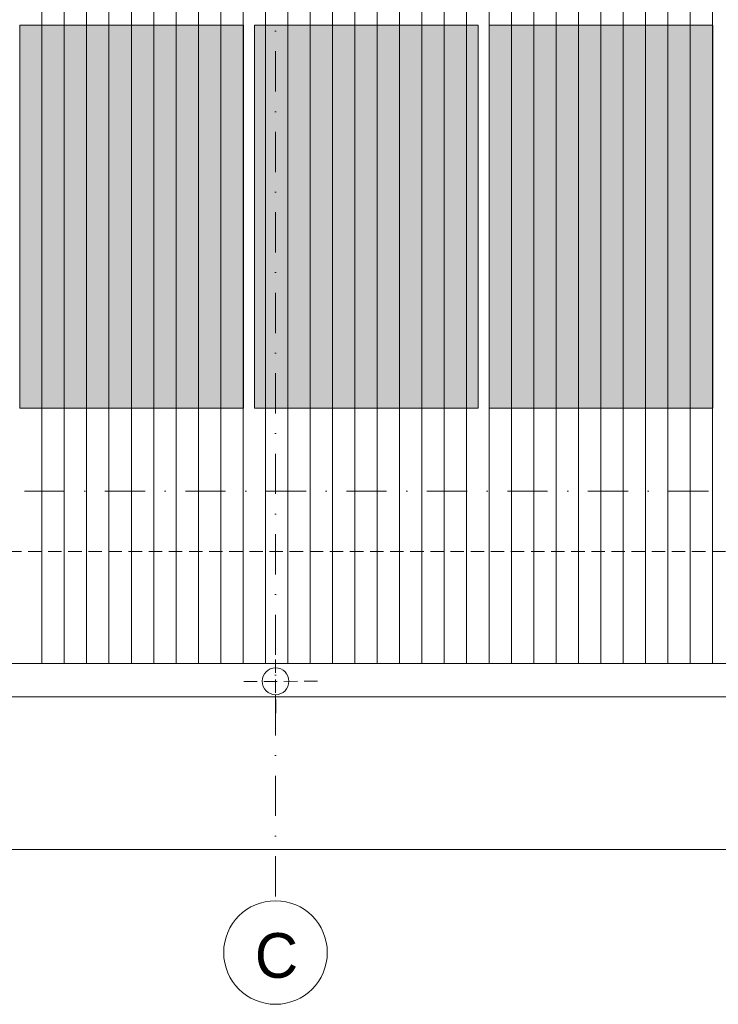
# Model space of a CAD drawing. Header units: millimetres. Extents: x 100377 to 139599, y -1988 to 13993.
# Tile 16 of 53: x 113063 to 116188, y -1988 to 2417. Entities that reach past the tile are written whole.
import ezdxf

# ---------------------------------------------------------------- set-up
doc = ezdxf.new("R2010")
doc.units = ezdxf.units.MM
doc.header["$MEASUREMENT"] = 0
doc.linetypes.add('Kropki i Kreski', pattern=[360, 180, -90, 0, -90])
doc.linetypes.add('Przerywana gęsta', pattern=[90, 60, -30])
for name, color, linetype, lineweight in [('Nowe_0_Nr_pióra__1', 7, 'Continuous', 13), ('Nowe_0_Nr_pióra__2', 251, 'Continuous', 13), ('Nowe_0_Nr_pióra__77', 2, 'Continuous', 15), ('Nowe_299-A Wymiary Opisy_Nr_pióra__1', 7, 'Continuous', 13), ('Nowe_299-A Wymiary Opisy_Nr_pióra__21', 7, 'Continuous', 25), ('Nowe_830-G Teksty Etykiety_Nr_pióra__1', 7, 'Continuous', 13)]:
    doc.layers.add(name, color=color, linetype=linetype, lineweight=lineweight)
doc.layers.add('Nowe_299-A Wymiary Opisy', color=7, linetype='Continuous')
doc.styles.add('STYL_AUTOMATYCZNY_1', font='txt')
doc.dimstyles.new('STYL_AUTOMATYCZNY__2', dxfattribs={"dimtxt": 200, "dimasz": 47.5, "dimexe": 0.18, "dimexo": 300, "dimgap": 0.09, "dimtad": 1, "dimtih": 1, "dimtoh": 1, "dimdec": 0, "dimlfac": 0.1, "dimzin": 0, "dimdsep": 46, "dimtxsty": 'STYL_AUTOMATYCZNY_1', "dimblk": 'ARROWHEAD_2', "dimblk1": 'ARROWHEAD_2', "dimblk2": 'ARROWHEAD_2', "dimcen": 0.09, "dimclrd": 7, "dimclre": 7, "dimclrt": 7, "dimadec": 1, "dimazin": 0, "dimtfac": 1, "dimtdec": 4, "dimtmove": 0, "dimatfit": 3, "dimfxl": 0, "dimtolj": 1, "dimtzin": 0, "dimarcsym": 0})

# ---------------------------------------------------------------- blocks, each defined once
blk = doc.blocks.new('*X2')
at = {"layer": 'Nowe_0_Nr_pióra__2', "color": 251, "linetype": 'Continuous', "lineweight": 13}
for p, q in [((113162.4, 2537), (113162.4, 2287)), ((113162.4, 2537), (113162.4, 2287)), ((113262.4, 2537), (113262.4, 2287)), ((113262.4, 2537), (113262.4, 2287)), ((113362.4, 2537), (113362.4, 2287)), ((113362.4, 2537), (113362.4, 2287)), ((113462.4, 2537), (113462.4, 2287)), ((113462.4, 2537), (113462.4, 2287)), ((113562.4, 2537), (113562.4, 2287)), ((113562.4, 2537), (113562.4, 2287)), ((113662.4, 2537), (113662.4, 2287)), ((113662.4, 2537), (113662.4, 2287)), ((113762.4, 2537), (113762.4, 2287)), ((113762.4, 2537), (113762.4, 2287)), ((113862.4, 2537), (113862.4, 2287)), ((113862.4, 2537), (113862.4, 2287)), ((113962.4, 2537), (113962.4, 2287)), ((113962.4, 2537), (113962.4, 2287)), ((114062.4, 2537), (114062.4, 2287)), ((114062.4, 2537), (114062.4, 2287)), ((114162.4, 2537), (114162.4, 2287)), ((114162.4, 2537), (114162.4, 2287)), ((114262.4, 2537), (114262.4, 2287)), ((114262.4, 2537), (114262.4, 2287)), ((114362.4, 2537), (114362.4, 2287)), ((114362.4, 2537), (114362.4, 2287)), ((114462.4, 2537), (114462.4, 2287)), ((114462.4, 2537), (114462.4, 2287)), ((114562.4, 2537), (114562.4, 2287)), ((114562.4, 2537), (114562.4, 2287)), ((114662.4, 2537), (114662.4, 2287)), ((114662.4, 2537), (114662.4, 2287)), ((114762.4, 2537), (114762.4, 2287)), ((114762.4, 2537), (114762.4, 2287)), ((114862.4, 2537), (114862.4, 2287)), ((114862.4, 2537), (114862.4, 2287)), ((114962.4, 2537), (114962.4, 2287)), ((114962.4, 2537), (114962.4, 2287)), ((115062.4, 2537), (115062.4, 2287)), ((115062.4, 2537), (115062.4, 2287)), ((115162.4, 2537), (115162.4, 2287)), ((115162.4, 2537), (115162.4, 2287)), ((115262.4, 2537), (115262.4, 2287)), ((115262.4, 2537), (115262.4, 2287)), ((115362.4, 2537), (115362.4, 2287)), ((115362.4, 2537), (115362.4, 2287)), ((115462.4, 2537), (115462.4, 2287)), ((115462.4, 2537), (115462.4, 2287)), ((115562.4, 2537), (115562.4, 2287)), ((115562.4, 2537), (115562.4, 2287)), ((115662.4, 2537), (115662.4, 2287)), ((115662.4, 2537), (115662.4, 2287)), ((115762.4, 2537), (115762.4, 2287)), ((115762.4, 2537), (115762.4, 2287)), ((115862.4, 2537), (115862.4, 2287)), ((115862.4, 2537), (115862.4, 2287)), ((115962.4, 2537), (115962.4, 2287)), ((115962.4, 2537), (115962.4, 2287)), ((116062.4, 2537), (116062.4, 2287)), ((116062.4, 2537), (116062.4, 2287)), ((116162.4, 2537), (116162.4, 2287)), ((116162.4, 2537), (116162.4, 2287)), ((113162.4, 2287), (113162.4, 2037)), ((113162.4, 2287), (113162.4, 2037)), ((113262.4, 2287), (113262.4, 2037)), ((113262.4, 2287), (113262.4, 2037)), ((113362.4, 2287), (113362.4, 2037)), ((113362.4, 2287), (113362.4, 2037)), ((113462.4, 2287), (113462.4, 2037)), ((113462.4, 2287), (113462.4, 2037)), ((113562.4, 2287), (113562.4, 2037)), ((113562.4, 2287), (113562.4, 2037)), ((113662.4, 2287), (113662.4, 2037)), ((113662.4, 2287), (113662.4, 2037)), ((113762.4, 2287), (113762.4, 2037)), ((113762.4, 2287), (113762.4, 2037)), ((113862.4, 2287), (113862.4, 2037)), ((113862.4, 2287), (113862.4, 2037)), ((113962.4, 2287), (113962.4, 2037)), ((113962.4, 2287), (113962.4, 2037)), ((114062.4, 2287), (114062.4, 2037)), ((114062.4, 2287), (114062.4, 2037)), ((114162.4, 2287), (114162.4, 2037)), ((114162.4, 2287), (114162.4, 2037)), ((114262.4, 2287), (114262.4, 2037)), ((114262.4, 2287), (114262.4, 2037)), ((114362.4, 2287), (114362.4, 2037)), ((114362.4, 2287), (114362.4, 2037)), ((114462.4, 2287), (114462.4, 2037)), ((114462.4, 2287), (114462.4, 2037)), ((114562.4, 2287), (114562.4, 2037)), ((114562.4, 2287), (114562.4, 2037)), ((114662.4, 2287), (114662.4, 2037)), ((114662.4, 2287), (114662.4, 2037)), ((114762.4, 2287), (114762.4, 2037)), ((114762.4, 2287), (114762.4, 2037)), ((114862.4, 2287), (114862.4, 2037)), ((114862.4, 2287), (114862.4, 2037)), ((114962.4, 2287), (114962.4, 2037)), ((114962.4, 2287), (114962.4, 2037)), ((115062.4, 2287), (115062.4, 2037)), ((115062.4, 2287), (115062.4, 2037)), ((115162.4, 2287), (115162.4, 2037)), ((115162.4, 2287), (115162.4, 2037)), ((115262.4, 2287), (115262.4, 2037)), ((115262.4, 2287), (115262.4, 2037)), ((115362.4, 2287), (115362.4, 2037)), ((115362.4, 2287), (115362.4, 2037)), ((115462.4, 2287), (115462.4, 2037)), ((115462.4, 2287), (115462.4, 2037)), ((115562.4, 2287), (115562.4, 2037)), ((115562.4, 2287), (115562.4, 2037)), ((115662.4, 2287), (115662.4, 2037)), ((115662.4, 2287), (115662.4, 2037)), ((115762.4, 2287), (115762.4, 2037)), ((115762.4, 2287), (115762.4, 2037)), ((115862.4, 2287), (115862.4, 2037)), ((115862.4, 2287), (115862.4, 2037)), ((115962.4, 2287), (115962.4, 2037)), ((115962.4, 2287), (115962.4, 2037)), ((116062.4, 2287), (116062.4, 2037)), ((116062.4, 2287), (116062.4, 2037)), ((116162.4, 2287), (116162.4, 2037)), ((116162.4, 2287), (116162.4, 2037)), ((113162.4, 2037), (113162.4, 1787)), ((113162.4, 2037), (113162.4, 1787)), ((113262.4, 2037), (113262.4, 1787)), ((113262.4, 2037), (113262.4, 1787)), ((113362.4, 2037), (113362.4, 1787)), ((113362.4, 2037), (113362.4, 1787)), ((113462.4, 2037), (113462.4, 1787)), ((113462.4, 2037), (113462.4, 1787)), ((113562.4, 2037), (113562.4, 1787)), ((113562.4, 2037), (113562.4, 1787)), ((113662.4, 2037), (113662.4, 1787)), ((113662.4, 2037), (113662.4, 1787)), ((113762.4, 2037), (113762.4, 1787)), ((113762.4, 2037), (113762.4, 1787)), ((113862.4, 2037), (113862.4, 1787)), ((113862.4, 2037), (113862.4, 1787)), ((113962.4, 2037), (113962.4, 1787)), ((113962.4, 2037), (113962.4, 1787)), ((114062.4, 2037), (114062.4, 1787)), ((114062.4, 2037), (114062.4, 1787)), ((114162.4, 2037), (114162.4, 1787)), ((114162.4, 2037), (114162.4, 1787)), ((114262.4, 2037), (114262.4, 1787)), ((114262.4, 2037), (114262.4, 1787)), ((114362.4, 2037), (114362.4, 1787)), ((114362.4, 2037), (114362.4, 1787)), ((114462.4, 2037), (114462.4, 1787)), ((114462.4, 2037), (114462.4, 1787)), ((114562.4, 2037), (114562.4, 1787)), ((114562.4, 2037), (114562.4, 1787)), ((114662.4, 2037), (114662.4, 1787)), ((114662.4, 2037), (114662.4, 1787)), ((114762.4, 2037), (114762.4, 1787)), ((114762.4, 2037), (114762.4, 1787)), ((114862.4, 2037), (114862.4, 1787)), ((114862.4, 2037), (114862.4, 1787)), ((114962.4, 2037), (114962.4, 1787)), ((114962.4, 2037), (114962.4, 1787)), ((115062.4, 2037), (115062.4, 1787)), ((115062.4, 2037), (115062.4, 1787)), ((115162.4, 2037), (115162.4, 1787)), ((115162.4, 2037), (115162.4, 1787)), ((115262.4, 2037), (115262.4, 1787)), ((115262.4, 2037), (115262.4, 1787)), ((115362.4, 2037), (115362.4, 1787)), ((115362.4, 2037), (115362.4, 1787)), ((115462.4, 2037), (115462.4, 1787)), ((115462.4, 2037), (115462.4, 1787)), ((115562.4, 2037), (115562.4, 1787)), ((115562.4, 2037), (115562.4, 1787)), ((115662.4, 2037), (115662.4, 1787)), ((115662.4, 2037), (115662.4, 1787)), ((115762.4, 2037), (115762.4, 1787)), ((115762.4, 2037), (115762.4, 1787)), ((115862.4, 2037), (115862.4, 1787)), ((115862.4, 2037), (115862.4, 1787)), ((115962.4, 2037), (115962.4, 1787)), ((115962.4, 2037), (115962.4, 1787)), ((116062.4, 2037), (116062.4, 1787)), ((116062.4, 2037), (116062.4, 1787)), ((116162.4, 2037), (116162.4, 1787)), ((116162.4, 2037), (116162.4, 1787)), ((113162.4, 1787), (113162.4, 1537)), ((113162.4, 1787), (113162.4, 1537)), ((113262.4, 1787), (113262.4, 1537)), ((113262.4, 1787), (113262.4, 1537)), ((113362.4, 1787), (113362.4, 1537)), ((113362.4, 1787), (113362.4, 1537)), ((113462.4, 1787), (113462.4, 1537)), ((113462.4, 1787), (113462.4, 1537)), ((113562.4, 1787), (113562.4, 1537)), ((113562.4, 1787), (113562.4, 1537)), ((113662.4, 1787), (113662.4, 1537)), ((113662.4, 1787), (113662.4, 1537)), ((113762.4, 1787), (113762.4, 1537)), ((113762.4, 1787), (113762.4, 1537)), ((113862.4, 1787), (113862.4, 1537)), ((113862.4, 1787), (113862.4, 1537)), ((113962.4, 1787), (113962.4, 1537)), ((113962.4, 1787), (113962.4, 1537)), ((114062.4, 1787), (114062.4, 1537)), ((114062.4, 1787), (114062.4, 1537)), ((114162.4, 1787), (114162.4, 1537)), ((114162.4, 1787), (114162.4, 1537)), ((114262.4, 1787), (114262.4, 1537)), ((114262.4, 1787), (114262.4, 1537)), ((114362.4, 1787), (114362.4, 1537)), ((114362.4, 1787), (114362.4, 1537)), ((114462.4, 1787), (114462.4, 1537)), ((114462.4, 1787), (114462.4, 1537)), ((114562.4, 1787), (114562.4, 1537)), ((114562.4, 1787), (114562.4, 1537)), ((114662.4, 1787), (114662.4, 1537)), ((114662.4, 1787), (114662.4, 1537)), ((114762.4, 1787), (114762.4, 1537)), ((114762.4, 1787), (114762.4, 1537)), ((114862.4, 1787), (114862.4, 1537)), ((114862.4, 1787), (114862.4, 1537)), ((114962.4, 1787), (114962.4, 1537)), ((114962.4, 1787), (114962.4, 1537)), ((115062.4, 1787), (115062.4, 1537)), ((115062.4, 1787), (115062.4, 1537)), ((115162.4, 1787), (115162.4, 1537)), ((115162.4, 1787), (115162.4, 1537)), ((115262.4, 1787), (115262.4, 1537)), ((115262.4, 1787), (115262.4, 1537)), ((115362.4, 1787), (115362.4, 1537)), ((115362.4, 1787), (115362.4, 1537)), ((115462.4, 1787), (115462.4, 1537)), ((115462.4, 1787), (115462.4, 1537)), ((115562.4, 1787), (115562.4, 1537)), ((115562.4, 1787), (115562.4, 1537)), ((115662.4, 1787), (115662.4, 1537)), ((115662.4, 1787), (115662.4, 1537)), ((115762.4, 1787), (115762.4, 1537)), ((115762.4, 1787), (115762.4, 1537)), ((115862.4, 1787), (115862.4, 1537)), ((115862.4, 1787), (115862.4, 1537)), ((115962.4, 1787), (115962.4, 1537)), ((115962.4, 1787), (115962.4, 1537)), ((116062.4, 1787), (116062.4, 1537)), ((116062.4, 1787), (116062.4, 1537)), ((116162.4, 1787), (116162.4, 1537)), ((116162.4, 1787), (116162.4, 1537)), ((113162.4, 1537), (113162.4, 1287)), ((113162.4, 1537), (113162.4, 1287)), ((113262.4, 1537), (113262.4, 1287)), ((113262.4, 1537), (113262.4, 1287)), ((113362.4, 1537), (113362.4, 1287)), ((113362.4, 1537), (113362.4, 1287)), ((113462.4, 1537), (113462.4, 1287)), ((113462.4, 1537), (113462.4, 1287)), ((113562.4, 1537), (113562.4, 1287)), ((113562.4, 1537), (113562.4, 1287)), ((113662.4, 1537), (113662.4, 1287)), ((113662.4, 1537), (113662.4, 1287)), ((113762.4, 1537), (113762.4, 1287)), ((113762.4, 1537), (113762.4, 1287)), ((113862.4, 1537), (113862.4, 1287)), ((113862.4, 1537), (113862.4, 1287)), ((113962.4, 1537), (113962.4, 1287)), ((113962.4, 1537), (113962.4, 1287)), ((114062.4, 1537), (114062.4, 1287)), ((114062.4, 1537), (114062.4, 1287)), ((114162.4, 1537), (114162.4, 1287)), ((114162.4, 1537), (114162.4, 1287)), ((114262.4, 1537), (114262.4, 1287)), ((114262.4, 1537), (114262.4, 1287)), ((114362.4, 1537), (114362.4, 1287)), ((114362.4, 1537), (114362.4, 1287)), ((114462.4, 1537), (114462.4, 1287)), ((114462.4, 1537), (114462.4, 1287)), ((114562.4, 1537), (114562.4, 1287)), ((114562.4, 1537), (114562.4, 1287)), ((114662.4, 1537), (114662.4, 1287)), ((114662.4, 1537), (114662.4, 1287)), ((114762.4, 1537), (114762.4, 1287)), ((114762.4, 1537), (114762.4, 1287)), ((114862.4, 1537), (114862.4, 1287)), ((114862.4, 1537), (114862.4, 1287)), ((114962.4, 1537), (114962.4, 1287)), ((114962.4, 1537), (114962.4, 1287)), ((115062.4, 1537), (115062.4, 1287)), ((115062.4, 1537), (115062.4, 1287)), ((115162.4, 1537), (115162.4, 1287)), ((115162.4, 1537), (115162.4, 1287)), ((115262.4, 1537), (115262.4, 1287)), ((115262.4, 1537), (115262.4, 1287)), ((115362.4, 1537), (115362.4, 1287)), ((115362.4, 1537), (115362.4, 1287)), ((115462.4, 1537), (115462.4, 1287)), ((115462.4, 1537), (115462.4, 1287)), ((115562.4, 1537), (115562.4, 1287)), ((115562.4, 1537), (115562.4, 1287)), ((115662.4, 1537), (115662.4, 1287)), ((115662.4, 1537), (115662.4, 1287)), ((115762.4, 1537), (115762.4, 1287)), ((115762.4, 1537), (115762.4, 1287)), ((115862.4, 1537), (115862.4, 1287)), ((115862.4, 1537), (115862.4, 1287)), ((115962.4, 1537), (115962.4, 1287)), ((115962.4, 1537), (115962.4, 1287)), ((116062.4, 1537), (116062.4, 1287)), ((116062.4, 1537), (116062.4, 1287)), ((116162.4, 1537), (116162.4, 1287)), ((116162.4, 1537), (116162.4, 1287)), ((113162.4, 1287), (113162.4, 1037)), ((113162.4, 1287), (113162.4, 1037)), ((113262.4, 1287), (113262.4, 1037)), ((113262.4, 1287), (113262.4, 1037)), ((113362.4, 1287), (113362.4, 1037)), ((113362.4, 1287), (113362.4, 1037)), ((113462.4, 1287), (113462.4, 1037)), ((113462.4, 1287), (113462.4, 1037)), ((113562.4, 1287), (113562.4, 1037)), ((113562.4, 1287), (113562.4, 1037)), ((113662.4, 1287), (113662.4, 1037)), ((113662.4, 1287), (113662.4, 1037)), ((113762.4, 1287), (113762.4, 1037)), ((113762.4, 1287), (113762.4, 1037)), ((113862.4, 1287), (113862.4, 1037)), ((113862.4, 1287), (113862.4, 1037)), ((113962.4, 1287), (113962.4, 1037)), ((113962.4, 1287), (113962.4, 1037)), ((114062.4, 1287), (114062.4, 1037)), ((114062.4, 1287), (114062.4, 1037)), ((114162.4, 1287), (114162.4, 1037)), ((114162.4, 1287), (114162.4, 1037)), ((114262.4, 1287), (114262.4, 1037)), ((114262.4, 1287), (114262.4, 1037)), ((114362.4, 1287), (114362.4, 1037)), ((114362.4, 1287), (114362.4, 1037)), ((114462.4, 1287), (114462.4, 1037)), ((114462.4, 1287), (114462.4, 1037)), ((114562.4, 1287), (114562.4, 1037)), ((114562.4, 1287), (114562.4, 1037)), ((114662.4, 1287), (114662.4, 1037)), ((114662.4, 1287), (114662.4, 1037)), ((114762.4, 1287), (114762.4, 1037)), ((114762.4, 1287), (114762.4, 1037)), ((114862.4, 1287), (114862.4, 1037)), ((114862.4, 1287), (114862.4, 1037)), ((114962.4, 1287), (114962.4, 1037)), ((114962.4, 1287), (114962.4, 1037)), ((115062.4, 1287), (115062.4, 1037)), ((115062.4, 1287), (115062.4, 1037)), ((115162.4, 1287), (115162.4, 1037)), ((115162.4, 1287), (115162.4, 1037)), ((115262.4, 1287), (115262.4, 1037)), ((115262.4, 1287), (115262.4, 1037)), ((115362.4, 1287), (115362.4, 1037)), ((115362.4, 1287), (115362.4, 1037)), ((115462.4, 1287), (115462.4, 1037)), ((115462.4, 1287), (115462.4, 1037)), ((115562.4, 1287), (115562.4, 1037)), ((115562.4, 1287), (115562.4, 1037)), ((115662.4, 1287), (115662.4, 1037)), ((115662.4, 1287), (115662.4, 1037)), ((115762.4, 1287), (115762.4, 1037)), ((115762.4, 1287), (115762.4, 1037)), ((115862.4, 1287), (115862.4, 1037)), ((115862.4, 1287), (115862.4, 1037)), ((115962.4, 1287), (115962.4, 1037)), ((115962.4, 1287), (115962.4, 1037)), ((116062.4, 1287), (116062.4, 1037)), ((116062.4, 1287), (116062.4, 1037)), ((116162.4, 1287), (116162.4, 1037)), ((116162.4, 1287), (116162.4, 1037)), ((113162.4, 1037), (113162.4, 787)), ((113162.4, 1037), (113162.4, 787)), ((113262.4, 1037), (113262.4, 787)), ((113262.4, 1037), (113262.4, 787)), ((113362.4, 1037), (113362.4, 787)), ((113362.4, 1037), (113362.4, 787)), ((113462.4, 1037), (113462.4, 787)), ((113462.4, 1037), (113462.4, 787)), ((113562.4, 1037), (113562.4, 787)), ((113562.4, 1037), (113562.4, 787)), ((113662.4, 1037), (113662.4, 787)), ((113662.4, 1037), (113662.4, 787)), ((113762.4, 1037), (113762.4, 787)), ((113762.4, 1037), (113762.4, 787)), ((113862.4, 1037), (113862.4, 787)), ((113862.4, 1037), (113862.4, 787)), ((113962.4, 1037), (113962.4, 787)), ((113962.4, 1037), (113962.4, 787)), ((114062.4, 1037), (114062.4, 787)), ((114062.4, 1037), (114062.4, 787)), ((114162.4, 1037), (114162.4, 787)), ((114162.4, 1037), (114162.4, 787)), ((114262.4, 1037), (114262.4, 787)), ((114262.4, 1037), (114262.4, 787)), ((114362.4, 1037), (114362.4, 787)), ((114362.4, 1037), (114362.4, 787)), ((114462.4, 1037), (114462.4, 787)), ((114462.4, 1037), (114462.4, 787)), ((114562.4, 1037), (114562.4, 787)), ((114562.4, 1037), (114562.4, 787)), ((114662.4, 1037), (114662.4, 787)), ((114662.4, 1037), (114662.4, 787)), ((114762.4, 1037), (114762.4, 787)), ((114762.4, 1037), (114762.4, 787)), ((114862.4, 1037), (114862.4, 787)), ((114862.4, 1037), (114862.4, 787)), ((114962.4, 1037), (114962.4, 787)), ((114962.4, 1037), (114962.4, 787)), ((115062.4, 1037), (115062.4, 787)), ((115062.4, 1037), (115062.4, 787)), ((115162.4, 1037), (115162.4, 787)), ((115162.4, 1037), (115162.4, 787)), ((115262.4, 1037), (115262.4, 787)), ((115262.4, 1037), (115262.4, 787)), ((115362.4, 1037), (115362.4, 787)), ((115362.4, 1037), (115362.4, 787)), ((115462.4, 1037), (115462.4, 787)), ((115462.4, 1037), (115462.4, 787)), ((115562.4, 1037), (115562.4, 787)), ((115562.4, 1037), (115562.4, 787)), ((115662.4, 1037), (115662.4, 787)), ((115662.4, 1037), (115662.4, 787)), ((115762.4, 1037), (115762.4, 787)), ((115762.4, 1037), (115762.4, 787)), ((115862.4, 1037), (115862.4, 787)), ((115862.4, 1037), (115862.4, 787)), ((115962.4, 1037), (115962.4, 787)), ((115962.4, 1037), (115962.4, 787)), ((116062.4, 1037), (116062.4, 787)), ((116062.4, 1037), (116062.4, 787)), ((116162.4, 1037), (116162.4, 787)), ((116162.4, 1037), (116162.4, 787)), ((113162.4, 787), (113162.4, 537)), ((113162.4, 787), (113162.4, 537)), ((113262.4, 787), (113262.4, 537)), ((113262.4, 787), (113262.4, 537)), ((113362.4, 787), (113362.4, 537)), ((113362.4, 787), (113362.4, 537)), ((113462.4, 787), (113462.4, 537)), ((113462.4, 787), (113462.4, 537)), ((113562.4, 787), (113562.4, 537)), ((113562.4, 787), (113562.4, 537)), ((113662.4, 787), (113662.4, 537)), ((113662.4, 787), (113662.4, 537)), ((113762.4, 787), (113762.4, 537)), ((113762.4, 787), (113762.4, 537)), ((113862.4, 787), (113862.4, 537)), ((113862.4, 787), (113862.4, 537)), ((113962.4, 787), (113962.4, 537)), ((113962.4, 787), (113962.4, 537)), ((114062.4, 787), (114062.4, 537)), ((114062.4, 787), (114062.4, 537)), ((114162.4, 787), (114162.4, 537)), ((114162.4, 787), (114162.4, 537)), ((114262.4, 787), (114262.4, 537)), ((114262.4, 787), (114262.4, 537)), ((114362.4, 787), (114362.4, 537)), ((114362.4, 787), (114362.4, 537)), ((114462.4, 787), (114462.4, 537)), ((114462.4, 787), (114462.4, 537)), ((114562.4, 787), (114562.4, 537)), ((114562.4, 787), (114562.4, 537)), ((114662.4, 787), (114662.4, 537)), ((114662.4, 787), (114662.4, 537)), ((114762.4, 787), (114762.4, 537)), ((114762.4, 787), (114762.4, 537)), ((114862.4, 787), (114862.4, 537)), ((114862.4, 787), (114862.4, 537)), ((114962.4, 787), (114962.4, 537)), ((114962.4, 787), (114962.4, 537)), ((115062.4, 787), (115062.4, 537)), ((115062.4, 787), (115062.4, 537)), ((115162.4, 787), (115162.4, 537)), ((115162.4, 787), (115162.4, 537)), ((115262.4, 787), (115262.4, 537)), ((115262.4, 787), (115262.4, 537)), ((115362.4, 787), (115362.4, 537)), ((115362.4, 787), (115362.4, 537)), ((115462.4, 787), (115462.4, 537)), ((115462.4, 787), (115462.4, 537)), ((115562.4, 787), (115562.4, 537)), ((115562.4, 787), (115562.4, 537)), ((115662.4, 787), (115662.4, 537)), ((115662.4, 787), (115662.4, 537)), ((115762.4, 787), (115762.4, 537)), ((115762.4, 787), (115762.4, 537)), ((115862.4, 787), (115862.4, 537)), ((115862.4, 787), (115862.4, 537)), ((115962.4, 787), (115962.4, 537)), ((115962.4, 787), (115962.4, 537)), ((116062.4, 787), (116062.4, 537)), ((116062.4, 787), (116062.4, 537)), ((116162.4, 787), (116162.4, 537)), ((116162.4, 787), (116162.4, 537)), ((113162.4, 537), (113162.4, 287)), ((113162.4, 537), (113162.4, 287)), ((113262.4, 537), (113262.4, 287)), ((113262.4, 537), (113262.4, 287)), ((113362.4, 537), (113362.4, 287)), ((113362.4, 537), (113362.4, 287)), ((113462.4, 537), (113462.4, 287)), ((113462.4, 537), (113462.4, 287)), ((113562.4, 537), (113562.4, 287)), ((113562.4, 537), (113562.4, 287)), ((113662.4, 537), (113662.4, 287)), ((113662.4, 537), (113662.4, 287)), ((113762.4, 537), (113762.4, 287)), ((113762.4, 537), (113762.4, 287)), ((113862.4, 537), (113862.4, 287)), ((113862.4, 537), (113862.4, 287)), ((113962.4, 537), (113962.4, 287)), ((113962.4, 537), (113962.4, 287)), ((114062.4, 537), (114062.4, 287)), ((114062.4, 537), (114062.4, 287)), ((114162.4, 537), (114162.4, 287)), ((114162.4, 537), (114162.4, 287)), ((114262.4, 537), (114262.4, 287)), ((114262.4, 537), (114262.4, 287)), ((114362.4, 537), (114362.4, 287)), ((114362.4, 537), (114362.4, 287)), ((114462.4, 537), (114462.4, 287)), ((114462.4, 537), (114462.4, 287)), ((114562.4, 537), (114562.4, 287)), ((114562.4, 537), (114562.4, 287)), ((114662.4, 537), (114662.4, 287)), ((114662.4, 537), (114662.4, 287)), ((114762.4, 537), (114762.4, 287)), ((114762.4, 537), (114762.4, 287)), ((114862.4, 537), (114862.4, 287)), ((114862.4, 537), (114862.4, 287)), ((114962.4, 537), (114962.4, 287)), ((114962.4, 537), (114962.4, 287)), ((115062.4, 537), (115062.4, 287)), ((115062.4, 537), (115062.4, 287)), ((115162.4, 537), (115162.4, 287)), ((115162.4, 537), (115162.4, 287)), ((115262.4, 537), (115262.4, 287)), ((115262.4, 537), (115262.4, 287)), ((115362.4, 537), (115362.4, 287)), ((115362.4, 537), (115362.4, 287)), ((115462.4, 537), (115462.4, 287)), ((115462.4, 537), (115462.4, 287)), ((115562.4, 537), (115562.4, 287)), ((115562.4, 537), (115562.4, 287)), ((115662.4, 537), (115662.4, 287)), ((115662.4, 537), (115662.4, 287)), ((115762.4, 537), (115762.4, 287)), ((115762.4, 537), (115762.4, 287)), ((115862.4, 537), (115862.4, 287)), ((115862.4, 537), (115862.4, 287)), ((115962.4, 537), (115962.4, 287)), ((115962.4, 537), (115962.4, 287)), ((116062.4, 537), (116062.4, 287)), ((116062.4, 537), (116062.4, 287)), ((116162.4, 537), (116162.4, 287)), ((116162.4, 537), (116162.4, 287)), ((113162.4, 287), (113162.4, 37)), ((113162.4, 287), (113162.4, 37)), ((113262.4, 287), (113262.4, 37)), ((113262.4, 287), (113262.4, 37)), ((113362.4, 287), (113362.4, 37)), ((113362.4, 287), (113362.4, 37)), ((113462.4, 287), (113462.4, 37)), ((113462.4, 287), (113462.4, 37)), ((113562.4, 287), (113562.4, 37)), ((113562.4, 287), (113562.4, 37)), ((113662.4, 287), (113662.4, 37)), ((113662.4, 287), (113662.4, 37)), ((113762.4, 287), (113762.4, 37)), ((113762.4, 287), (113762.4, 37)), ((113862.4, 287), (113862.4, 37)), ((113862.4, 287), (113862.4, 37)), ((113962.4, 287), (113962.4, 37)), ((113962.4, 287), (113962.4, 37)), ((114062.4, 287), (114062.4, 37)), ((114062.4, 287), (114062.4, 37)), ((114162.4, 287), (114162.4, 37)), ((114162.4, 287), (114162.4, 37)), ((114262.4, 287), (114262.4, 37)), ((114262.4, 287), (114262.4, 37)), ((114362.4, 287), (114362.4, 37)), ((114362.4, 287), (114362.4, 37)), ((114462.4, 287), (114462.4, 37)), ((114462.4, 287), (114462.4, 37)), ((114562.4, 287), (114562.4, 37)), ((114562.4, 287), (114562.4, 37)), ((114662.4, 287), (114662.4, 37)), ((114662.4, 287), (114662.4, 37)), ((114762.4, 287), (114762.4, 37)), ((114762.4, 287), (114762.4, 37)), ((114862.4, 287), (114862.4, 37)), ((114862.4, 287), (114862.4, 37)), ((114962.4, 287), (114962.4, 37)), ((114962.4, 287), (114962.4, 37)), ((115062.4, 287), (115062.4, 37)), ((115062.4, 287), (115062.4, 37)), ((115162.4, 287), (115162.4, 37)), ((115162.4, 287), (115162.4, 37)), ((115262.4, 287), (115262.4, 37)), ((115262.4, 287), (115262.4, 37)), ((115362.4, 287), (115362.4, 37)), ((115362.4, 287), (115362.4, 37)), ((115462.4, 287), (115462.4, 37)), ((115462.4, 287), (115462.4, 37)), ((115562.4, 287), (115562.4, 37)), ((115562.4, 287), (115562.4, 37)), ((115662.4, 287), (115662.4, 37)), ((115662.4, 287), (115662.4, 37)), ((115762.4, 287), (115762.4, 37)), ((115762.4, 287), (115762.4, 37)), ((115862.4, 287), (115862.4, 37)), ((115862.4, 287), (115862.4, 37)), ((115962.4, 287), (115962.4, 37)), ((115962.4, 287), (115962.4, 37)), ((116062.4, 287), (116062.4, 37)), ((116062.4, 287), (116062.4, 37)), ((116162.4, 287), (116162.4, 37)), ((116162.4, 287), (116162.4, 37)), ((113162.4, 37), (113162.4, -213)), ((113162.4, 37), (113162.4, -213)), ((113262.4, 37), (113262.4, -213)), ((113262.4, 37), (113262.4, -213)), ((113362.4, 37), (113362.4, -213)), ((113362.4, 37), (113362.4, -213)), ((113462.4, 37), (113462.4, -213)), ((113462.4, 37), (113462.4, -213)), ((113562.4, 37), (113562.4, -213)), ((113562.4, 37), (113562.4, -213)), ((113662.4, 37), (113662.4, -213)), ((113662.4, 37), (113662.4, -213)), ((113762.4, 37), (113762.4, -213)), ((113762.4, 37), (113762.4, -213)), ((113862.4, 37), (113862.4, -213)), ((113862.4, 37), (113862.4, -213)), ((113962.4, 37), (113962.4, -213)), ((113962.4, 37), (113962.4, -213)), ((114062.4, 37), (114062.4, -213)), ((114062.4, 37), (114062.4, -213)), ((114162.4, 37), (114162.4, -213)), ((114162.4, 37), (114162.4, -213)), ((114262.4, 37), (114262.4, -213)), ((114262.4, 37), (114262.4, -213)), ((114362.4, 37), (114362.4, -213)), ((114362.4, 37), (114362.4, -213)), ((114462.4, 37), (114462.4, -213)), ((114462.4, 37), (114462.4, -213)), ((114562.4, 37), (114562.4, -213)), ((114562.4, 37), (114562.4, -213)), ((114662.4, 37), (114662.4, -213)), ((114662.4, 37), (114662.4, -213)), ((114762.4, 37), (114762.4, -213)), ((114762.4, 37), (114762.4, -213)), ((114862.4, 37), (114862.4, -213)), ((114862.4, 37), (114862.4, -213)), ((114962.4, 37), (114962.4, -213)), ((114962.4, 37), (114962.4, -213)), ((115062.4, 37), (115062.4, -213)), ((115062.4, 37), (115062.4, -213)), ((115162.4, 37), (115162.4, -213)), ((115162.4, 37), (115162.4, -213)), ((115262.4, 37), (115262.4, -213)), ((115262.4, 37), (115262.4, -213)), ((115362.4, 37), (115362.4, -213)), ((115362.4, 37), (115362.4, -213)), ((115462.4, 37), (115462.4, -213)), ((115462.4, 37), (115462.4, -213)), ((115562.4, 37), (115562.4, -213)), ((115562.4, 37), (115562.4, -213)), ((115662.4, 37), (115662.4, -213)), ((115662.4, 37), (115662.4, -213)), ((115762.4, 37), (115762.4, -213)), ((115762.4, 37), (115762.4, -213)), ((115862.4, 37), (115862.4, -213)), ((115862.4, 37), (115862.4, -213)), ((115962.4, 37), (115962.4, -213)), ((115962.4, 37), (115962.4, -213)), ((116062.4, 37), (116062.4, -213)), ((116062.4, 37), (116062.4, -213)), ((116162.4, 37), (116162.4, -213)), ((116162.4, 37), (116162.4, -213)), ((113162.4, -213), (113162.4, -463)), ((113162.4, -213), (113162.4, -463)), ((113262.4, -213), (113262.4, -463)), ((113262.4, -213), (113262.4, -463)), ((113362.4, -213), (113362.4, -463)), ((113362.4, -213), (113362.4, -463)), ((113462.4, -213), (113462.4, -463)), ((113462.4, -213), (113462.4, -463)), ((113562.4, -213), (113562.4, -463)), ((113562.4, -213), (113562.4, -463)), ((113662.4, -213), (113662.4, -463)), ((113662.4, -213), (113662.4, -463)), ((113762.4, -213), (113762.4, -463)), ((113762.4, -213), (113762.4, -463)), ((113862.4, -213), (113862.4, -463)), ((113862.4, -213), (113862.4, -463)), ((113962.4, -213), (113962.4, -463)), ((113962.4, -213), (113962.4, -463)), ((114062.4, -213), (114062.4, -463)), ((114062.4, -213), (114062.4, -463)), ((114162.4, -213), (114162.4, -463)), ((114162.4, -213), (114162.4, -463)), ((114262.4, -213), (114262.4, -463)), ((114262.4, -213), (114262.4, -463)), ((114362.4, -213), (114362.4, -463)), ((114362.4, -213), (114362.4, -463)), ((114462.4, -213), (114462.4, -463)), ((114462.4, -213), (114462.4, -463)), ((114562.4, -213), (114562.4, -463)), ((114562.4, -213), (114562.4, -463)), ((114662.4, -213), (114662.4, -463)), ((114662.4, -213), (114662.4, -463)), ((114762.4, -213), (114762.4, -463)), ((114762.4, -213), (114762.4, -463)), ((114862.4, -213), (114862.4, -463)), ((114862.4, -213), (114862.4, -463)), ((114962.4, -213), (114962.4, -463)), ((114962.4, -213), (114962.4, -463)), ((115062.4, -213), (115062.4, -463)), ((115062.4, -213), (115062.4, -463)), ((115162.4, -213), (115162.4, -463)), ((115162.4, -213), (115162.4, -463)), ((115262.4, -213), (115262.4, -463)), ((115262.4, -213), (115262.4, -463)), ((115362.4, -213), (115362.4, -463)), ((115362.4, -213), (115362.4, -463)), ((115462.4, -213), (115462.4, -463)), ((115462.4, -213), (115462.4, -463)), ((115562.4, -213), (115562.4, -463)), ((115562.4, -213), (115562.4, -463)), ((115662.4, -213), (115662.4, -463)), ((115662.4, -213), (115662.4, -463)), ((115762.4, -213), (115762.4, -463)), ((115762.4, -213), (115762.4, -463)), ((115862.4, -213), (115862.4, -463)), ((115862.4, -213), (115862.4, -463)), ((115962.4, -213), (115962.4, -463)), ((115962.4, -213), (115962.4, -463)), ((116062.4, -213), (116062.4, -463)), ((116062.4, -213), (116062.4, -463)), ((116162.4, -213), (116162.4, -463)), ((116162.4, -213), (116162.4, -463))]:
    blk.add_line(p, q, dxfattribs=at)
blk = doc.blocks.new('Wypełnienie_1_1', base_point=(0, 0))
at = {"layer": 'Nowe_0_Nr_pióra__2', "color": 251, "linetype": 'Continuous', "lineweight": 13}
blk.add_blockref('*X2', (0, 0), dxfattribs=at)
blk = doc.blocks.new('*D20')
at = {"layer": 'Nowe_299-A Wymiary Opisy_Nr_pióra__1', "color": 7, "linetype": 'Continuous', "lineweight": 13}
for p, q in [((102464.4, -1342.1), (102464.4, -263)), ((137460.4, -1342.1), (137460.4, -263)), ((102433.8, -1295.2), (102464.4, -1295.2)), ((102464.4, -1295.2), (137460.4, -1295.2)), ((137460.4, -1295.2), (137491, -1295.2))]:
    blk.add_line(p, q, dxfattribs=at)
at = {"layer": 'Nowe_299-A Wymiary Opisy_Nr_pióra__21', "color": 7, "linetype": 'Continuous', "lineweight": 25}
for p, q in [((102482.4, -1264), (102446.4, -1326.5)), ((137442.4, -1326.5), (137478.4, -1264))]:
    blk.add_line(p, q, dxfattribs=at)
at = {"layer": 'Nowe_299-A Wymiary Opisy_Nr_pióra__1', "color": 7, "lineweight": 13, "insert": (119620.5, -1255.2), "char_height": 200, "attachment_point": 7, "style": 'STYL_AUTOMATYCZNY_1'}
blk.add_mtext('{\\A1;3\xa0500}', dxfattribs=at)
blk = doc.blocks.new('ARROWHEAD_2')
at = {"color": 0, "linetype": 'Continuous', "lineweight": 0}
for p, q in [((0, 0), (-1, 0)), ((-0.378, -0.655), (0.378, 0.655))]:
    blk.add_line(p, q, dxfattribs=at)

msp = doc.modelspace()

# ---------------------------------------------------------------- hatches: boundary and pattern name
at = {"layer": 'Nowe_0_Nr_pióra__77', "linetype": 'Continuous', "lineweight": 0}
for points in [[(113063.5, 2392), (113063.5, 1316.8), (113063.5, 692), (113063.5, 678.4), (114063.4, 678.4), (114063.4, 1316.8), (114063.4, 2392)], [(114113.4, 2392), (114113.4, 1316.8), (114113.4, 692), (114113.4, 678.4), (115113.3, 678.4), (115113.3, 1316.8), (115113.3, 2392)], [(115163.3, 2392), (115163.3, 1316.8), (115163.3, 692), (115163.3, 678.4), (116163.2, 678.4), (116163.2, 1316.8), (116163.2, 2392)]]:
    msp.add_hatch(color=54, dxfattribs=at).paths.add_polyline_path(points)

# ---------------------------------------------------------------- linework, layer by layer
at = {"layer": 'Nowe_0_Nr_pióra__1', "color": 7, "linetype": 'Kropki i Kreski', "lineweight": 13}
for points in [[(114207.4, 13438.6), (114207.4, -1524.9)], [(100840.7, 307), (139132.9, 307)]]:
    msp.add_lwpolyline(points, dxfattribs=at)
at = {"layer": 'Nowe_0_Nr_pióra__1', "color": 7, "linetype": 'Przerywana gęsta', "lineweight": 13}
msp.add_lwpolyline([(137460.4, 37), (102464.4, 37), (102464.4, 12037), (137460.4, 12037)], close=True, dxfattribs=at)
at = {"layer": 'Nowe_0_Nr_pióra__1', "color": 7, "linetype": 'Continuous', "lineweight": 13}
for points in [[(137460.4, 6037), (137960.4, 6037), (137960.4, 37), (137960.4, -463), (102464.4, -463), (101964.4, -463), (101964.4, 6037), (102464.4, 6037)], [(101964.4, -463), (101964.4, -613), (137960.4, -613), (137960.4, -463)]]:
    msp.add_lwpolyline(points, dxfattribs=at)
at = {"layer": 'Nowe_0_Nr_pióra__1', "color": 7, "linetype": 'Continuous', "lineweight": 13, "flags": 128}
for points in [[(113063.5, 2392), (113063.5, 1316.8), (113063.5, 692), (113063.5, 678.4), (114063.4, 678.4), (114063.4, 1316.8), (114063.4, 2392)], [(114113.4, 2392), (114113.4, 1316.8), (114113.4, 692), (114113.4, 678.4), (115113.3, 678.4), (115113.3, 1316.8), (115113.3, 2392)], [(115163.3, 2392), (115163.3, 1316.8), (115163.3, 692), (115163.3, 678.4), (116163.2, 678.4), (116163.2, 1316.8), (116163.2, 2392)]]:
    msp.add_lwpolyline(points, close=True, dxfattribs=at)
at = {"layer": 'Nowe_0_Nr_pióra__1', "color": 7, "linetype": 'Przerywana gęsta', "lineweight": 13}
for points in [[(114207.4, -355.1), (114208.3, -714.8)], [(114395.3, -543), (114035.6, -544)]]:
    msp.add_lwpolyline(points, dxfattribs=at)
at = {"layer": 'Nowe_0_Nr_pióra__1', "color": 7, "linetype": 'Continuous', "lineweight": 13}
for centre, radius in [((114207.4, -543), 60), ((114207.4, -1756.6), 231.7)]:
    msp.add_circle(centre, radius, dxfattribs=at)

# ---------------------------------------------------------------- block references
at = {"layer": 'Nowe_0_Nr_pióra__2', "color": 251, "linetype": 'Continuous', "lineweight": 13}
msp.add_blockref('Wypełnienie_1_1', (0, 0), dxfattribs=at)

# ---------------------------------------------------------------- texts
at = {"layer": 'Nowe_830-G Teksty Etykiety_Nr_pióra__1', "color": 7, "linetype": 'Continuous', "lineweight": 13, "insert": (114115, -1669.7), "char_height": 200, "attachment_point": 1, "style": 'STYL_AUTOMATYCZNY_1'}
msp.add_mtext('{\\A1;C}', dxfattribs=at)

# ---------------------------------------------------------------- dimensions: what is measured, and where the dimension line sits
at = {"layer": 'Nowe_299-A Wymiary Opisy', "color": 7, "linetype": 'Continuous', "lineweight": 13}
dim = msp.add_linear_dim(base=(137460.4, -1295.2), p1=(102464.4, 37), p2=(137460.4, 37), dimstyle='STYL_AUTOMATYCZNY__2', dxfattribs=at)
dim.commit()
dim.dimension.update_dxf_attribs({"geometry": '*D20', "text_midpoint": (119964, -1155.2), "dimtype": 160})

doc.saveas('drawing.dxf')
